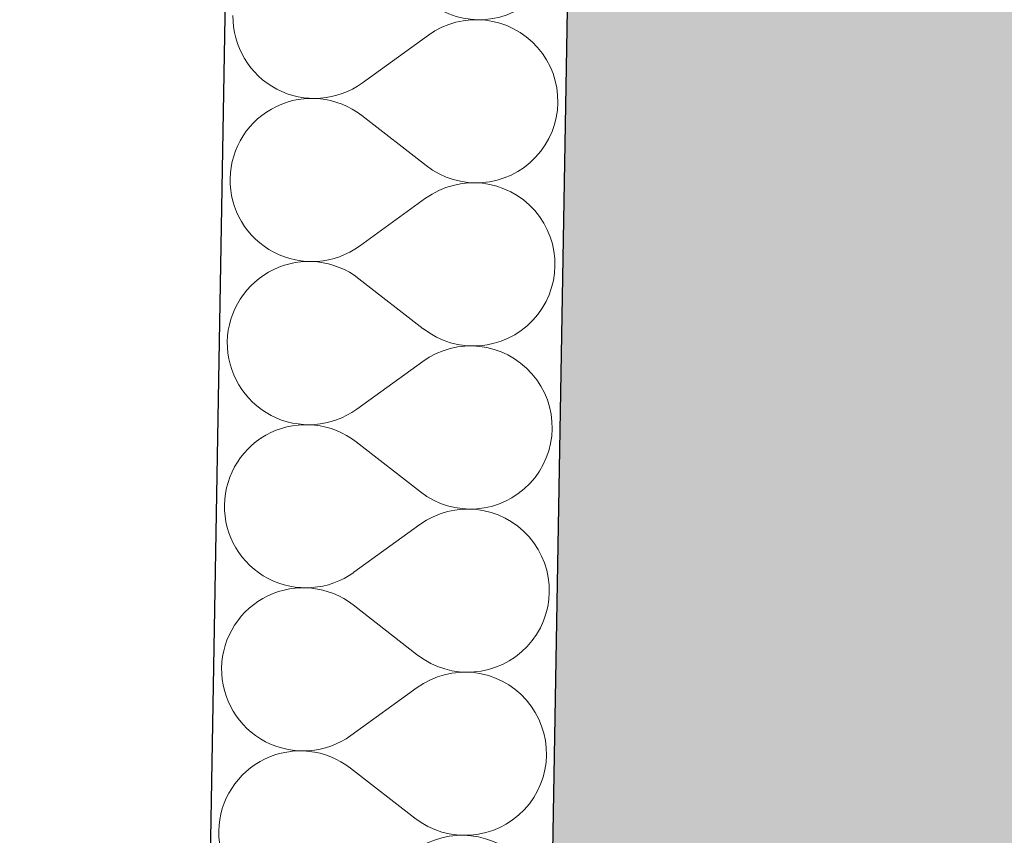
# Model space of a CAD drawing. Header units: millimetres. Extents: x -24674 to 2959, y -2716 to 20653.
# Tile 35 of 161: x -20642 to -20182, y 5462 to 5843. Entities that reach past the tile are written whole.
import ezdxf

# ---------------------------------------------------------------- set-up
doc = ezdxf.new("R2010")
doc.units = ezdxf.units.MM
doc.header["$MEASUREMENT"] = 0
doc.linetypes.add('Wipeout_Contour', pattern=[1000, 0, -1000])
for name, color, linetype in [('9._POHLED ZÁPADNÍ_1_Konstrukce - nosné', 7, 'Continuous'), ('9._POHLED ZÁPADNÍ_1_Nové_Konstrukce - nosné', 7, 'Continuous'), ('9._POHLED ZÁPADNÍ_1_Nové_Výplně – Řezové', 7, 'Continuous'), ('9._POHLED ZÁPADNÍ_1_Výplně – Řezové', 7, 'Continuous'), ('9._POHLED ZÁPADNÍ_1_VÝTAH VAR 1', 7, 'Continuous')]:
    doc.layers.add(name, color=color, linetype=linetype)

# ---------------------------------------------------------------- blocks, each defined once
blk = doc.blocks.new('*X4', base_point=(-27719.5, -6043.99))
at = {"layer": '9._POHLED ZÁPADNÍ_1_Nové_Výplně – Řezové', "color": 21, "linetype": 'Continuous', "lineweight": 20, "true_color": 0xffaaaa}
for p, q in [((-20542.35, 5844.69), (-20542.3, 5841.97)), ((-20542.3, 5841.97), (-20542.05, 5839.26)), ((-20441.46, 5840.52), (-20443.99, 5839.52)), ((-20438.86, 5841.34), (-20441.46, 5840.52)), ((-20436.22, 5841.97), (-20438.86, 5841.34)), ((-20433.53, 5842.4), (-20436.22, 5841.97)), ((-20430.82, 5842.65), (-20433.53, 5842.4)), ((-20428.1, 5842.7), (-20430.82, 5842.65)), ((-20425.39, 5842.56), (-20428.1, 5842.7)), ((-20422.69, 5842.22), (-20425.39, 5842.56)), ((-20420.02, 5841.69), (-20422.69, 5842.22)), ((-20417.39, 5840.98), (-20420.02, 5841.69)), ((-20414.83, 5840.07), (-20417.39, 5840.98)), ((-20412.33, 5838.99), (-20414.83, 5840.07)), ((-20542.05, 5839.26), (-20541.62, 5836.58)), ((-20541.62, 5836.58), (-20540.99, 5833.93)), ((-20451.06, 5835.48), (-20481.93, 5813.16)), ((-20448.8, 5837), (-20451.06, 5835.48)), ((-20446.44, 5838.35), (-20448.8, 5837)), ((-20443.99, 5839.52), (-20446.44, 5838.35)), ((-20409.92, 5837.73), (-20412.33, 5838.99)), ((-20407.6, 5836.3), (-20409.92, 5837.73)), ((-20405.4, 5834.71), (-20407.6, 5836.3)), ((-20540.99, 5833.93), (-20540.18, 5831.34)), ((-20540.18, 5831.34), (-20539.18, 5828.8)), ((-20403.31, 5832.97), (-20405.4, 5834.71)), ((-20401.35, 5831.08), (-20403.31, 5832.97)), ((-20399.53, 5829.06), (-20401.35, 5831.08)), ((-20539.18, 5828.8), (-20538, 5826.35)), ((-20538, 5826.35), (-20536.65, 5823.99)), ((-20397.86, 5826.91), (-20399.53, 5829.06)), ((-20396.35, 5824.65), (-20397.86, 5826.91)), ((-20536.65, 5823.99), (-20535.14, 5821.73)), ((-20535.14, 5821.73), (-20533.47, 5819.58)), ((-20395, 5822.29), (-20396.35, 5824.65)), ((-20393.82, 5819.84), (-20395, 5822.29)), ((-20533.47, 5819.58), (-20531.65, 5817.56)), ((-20531.65, 5817.56), (-20529.69, 5815.67)), ((-20392.82, 5817.31), (-20393.82, 5819.84)), ((-20392.01, 5814.71), (-20392.82, 5817.31)), ((-20529.69, 5815.67), (-20527.6, 5813.93)), ((-20527.6, 5813.93), (-20525.4, 5812.34)), ((-20525.4, 5812.34), (-20523.08, 5810.91)), ((-20484.19, 5811.64), (-20481.93, 5813.16)), ((-20391.38, 5812.06), (-20392.01, 5814.71)), ((-20523.08, 5810.91), (-20520.67, 5809.65)), ((-20520.67, 5809.65), (-20518.17, 5808.57)), ((-20518.17, 5808.57), (-20515.61, 5807.66)), ((-20515.61, 5807.66), (-20512.98, 5806.95)), ((-20494.14, 5807.3), (-20491.54, 5808.12)), ((-20491.54, 5808.12), (-20489.01, 5809.12)), ((-20489.01, 5809.12), (-20486.56, 5810.3)), ((-20486.56, 5810.3), (-20484.19, 5811.64)), ((-20390.95, 5809.38), (-20391.38, 5812.06)), ((-20390.7, 5806.67), (-20390.95, 5809.38)), ((-20518.26, 5803.78), (-20520.79, 5802.78)), ((-20515.66, 5804.59), (-20518.26, 5803.78)), ((-20513.01, 5805.21), (-20515.66, 5804.59)), ((-20510.33, 5805.65), (-20513.01, 5805.21)), ((-20512.98, 5806.95), (-20510.31, 5806.42)), ((-20507.62, 5805.89), (-20510.33, 5805.65)), ((-20510.31, 5806.42), (-20507.61, 5806.08)), ((-20504.9, 5805.94), (-20507.62, 5805.89)), ((-20507.61, 5806.08), (-20504.9, 5805.94)), ((-20504.9, 5805.94), (-20502.18, 5805.99)), ((-20502.18, 5805.79), (-20504.9, 5805.94)), ((-20502.18, 5805.99), (-20499.47, 5806.24)), ((-20499.48, 5805.45), (-20502.18, 5805.79)), ((-20496.81, 5804.92), (-20499.48, 5805.45)), ((-20499.47, 5806.24), (-20496.78, 5806.67)), ((-20494.19, 5804.2), (-20496.81, 5804.92)), ((-20496.78, 5806.67), (-20494.14, 5807.3)), ((-20491.62, 5803.29), (-20494.19, 5804.2)), ((-20489.13, 5802.21), (-20491.62, 5803.29)), ((-20390.8, 5801.23), (-20390.65, 5803.95)), ((-20390.65, 5803.95), (-20390.7, 5806.67)), ((-20527.87, 5798.75), (-20530.02, 5797.08)), ((-20525.61, 5800.26), (-20527.87, 5798.75)), ((-20523.24, 5801.61), (-20525.61, 5800.26)), ((-20520.79, 5802.78), (-20523.24, 5801.61)), ((-20486.72, 5800.95), (-20489.13, 5802.21)), ((-20484.41, 5799.52), (-20486.72, 5800.95)), ((-20482.2, 5797.92), (-20484.41, 5799.52)), ((-20391.67, 5795.86), (-20391.14, 5798.53)), ((-20391.14, 5798.53), (-20390.8, 5801.23)), ((-20532.04, 5795.26), (-20533.93, 5793.3)), ((-20530.02, 5797.08), (-20532.04, 5795.26)), ((-20452.13, 5774.54), (-20482.2, 5797.92)), ((-20392.38, 5793.24), (-20391.67, 5795.86)), ((-20535.67, 5791.22), (-20537.26, 5789.01)), ((-20533.93, 5793.3), (-20535.67, 5791.22)), ((-20394.37, 5788.18), (-20393.29, 5790.67)), ((-20393.29, 5790.67), (-20392.38, 5793.24)), ((-20538.69, 5786.69), (-20539.95, 5784.28)), ((-20537.26, 5789.01), (-20538.69, 5786.69)), ((-20397.06, 5783.45), (-20395.63, 5785.77)), ((-20395.63, 5785.77), (-20394.37, 5788.18)), ((-20541.04, 5781.79), (-20541.94, 5779.22)), ((-20539.95, 5784.28), (-20541.04, 5781.79)), ((-20400.4, 5779.16), (-20398.65, 5781.25)), ((-20398.65, 5781.25), (-20397.06, 5783.45)), ((-20542.66, 5776.6), (-20543.19, 5773.93)), ((-20541.94, 5779.22), (-20542.66, 5776.6)), ((-20406.46, 5773.71), (-20404.31, 5775.38)), ((-20404.31, 5775.38), (-20402.29, 5777.2)), ((-20402.29, 5777.2), (-20400.4, 5779.16)), ((-20543.53, 5771.23), (-20543.67, 5768.51)), ((-20543.19, 5773.93), (-20543.53, 5771.23)), ((-20452.13, 5774.54), (-20449.92, 5772.95)), ((-20449.92, 5772.95), (-20447.61, 5771.52)), ((-20447.61, 5771.52), (-20445.2, 5770.25)), ((-20413.54, 5769.68), (-20411.09, 5770.86)), ((-20411.09, 5770.86), (-20408.72, 5772.2)), ((-20408.72, 5772.2), (-20406.46, 5773.71)), ((-20543.67, 5768.51), (-20543.63, 5765.79)), ((-20445.2, 5770.25), (-20442.7, 5769.17)), ((-20442.7, 5769.17), (-20440.14, 5768.26)), ((-20440.14, 5768.26), (-20437.51, 5767.54)), ((-20434.86, 5766.23), (-20437.55, 5765.79)), ((-20437.51, 5767.54), (-20434.85, 5767.01)), ((-20432.15, 5766.47), (-20434.86, 5766.23)), ((-20434.85, 5767.01), (-20432.15, 5766.67)), ((-20432.15, 5766.67), (-20429.43, 5766.52)), ((-20429.43, 5766.52), (-20432.15, 5766.47)), ((-20429.43, 5766.52), (-20426.71, 5766.57)), ((-20426.71, 5766.38), (-20429.43, 5766.52)), ((-20426.71, 5766.57), (-20424, 5766.81)), ((-20424.01, 5766.04), (-20426.71, 5766.38)), ((-20424, 5766.81), (-20421.32, 5767.25)), ((-20421.32, 5767.25), (-20418.67, 5767.87)), ((-20418.67, 5767.87), (-20416.07, 5768.69)), ((-20416.07, 5768.69), (-20413.54, 5769.68)), ((-20543.63, 5765.79), (-20543.38, 5763.08)), ((-20543.38, 5763.08), (-20542.94, 5760.4)), ((-20447.77, 5762.17), (-20450.13, 5760.82)), ((-20445.32, 5763.34), (-20447.77, 5762.17)), ((-20442.79, 5764.34), (-20445.32, 5763.34)), ((-20440.19, 5765.16), (-20442.79, 5764.34)), ((-20437.55, 5765.79), (-20440.19, 5765.16)), ((-20421.35, 5765.52), (-20424.01, 5766.04)), ((-20418.72, 5764.8), (-20421.35, 5765.52)), ((-20416.16, 5763.9), (-20418.72, 5764.8)), ((-20413.66, 5762.81), (-20416.16, 5763.9)), ((-20411.25, 5761.55), (-20413.66, 5762.81)), ((-20408.93, 5760.12), (-20411.25, 5761.55)), ((-20542.94, 5760.4), (-20542.32, 5757.75)), ((-20542.32, 5757.75), (-20541.5, 5755.16)), ((-20452.39, 5759.3), (-20483.26, 5736.98)), ((-20450.13, 5760.82), (-20452.39, 5759.3)), ((-20406.72, 5758.54), (-20408.93, 5760.12)), ((-20404.64, 5756.79), (-20406.72, 5758.54)), ((-20541.5, 5755.16), (-20540.51, 5752.63)), ((-20540.51, 5752.63), (-20539.33, 5750.17)), ((-20402.68, 5754.91), (-20404.64, 5756.79)), ((-20400.86, 5752.88), (-20402.68, 5754.91)), ((-20399.19, 5750.74), (-20400.86, 5752.88)), ((-20539.33, 5750.17), (-20537.98, 5747.81)), ((-20537.98, 5747.81), (-20536.47, 5745.55)), ((-20397.67, 5748.47), (-20399.19, 5750.74)), ((-20396.33, 5746.11), (-20397.67, 5748.47)), ((-20536.47, 5745.55), (-20534.8, 5743.4)), ((-20534.8, 5743.4), (-20532.98, 5741.38)), ((-20395.15, 5743.66), (-20396.33, 5746.11)), ((-20394.15, 5741.13), (-20395.15, 5743.66)), ((-20532.98, 5741.38), (-20531.02, 5739.49)), ((-20531.02, 5739.49), (-20528.93, 5737.75)), ((-20393.34, 5738.53), (-20394.15, 5741.13)), ((-20528.93, 5737.75), (-20526.72, 5736.16)), ((-20526.72, 5736.16), (-20524.41, 5734.73)), ((-20524.41, 5734.73), (-20522, 5733.47)), ((-20490.34, 5732.94), (-20487.89, 5734.12)), ((-20487.89, 5734.12), (-20485.52, 5735.47)), ((-20485.52, 5735.47), (-20483.26, 5736.98)), ((-20392.71, 5735.88), (-20393.34, 5738.53)), ((-20392.27, 5733.2), (-20392.71, 5735.88)), ((-20522, 5733.47), (-20519.5, 5732.39)), ((-20519.5, 5732.39), (-20516.93, 5731.48)), ((-20516.93, 5731.48), (-20514.31, 5730.77)), ((-20511.65, 5729.47), (-20514.34, 5729.04)), ((-20514.31, 5730.77), (-20511.64, 5730.24)), ((-20508.95, 5729.71), (-20511.65, 5729.47)), ((-20511.64, 5730.24), (-20508.94, 5729.9)), ((-20506.23, 5729.76), (-20508.95, 5729.71)), ((-20508.94, 5729.9), (-20506.23, 5729.76)), ((-20506.23, 5729.76), (-20503.51, 5729.81)), ((-20503.51, 5729.61), (-20506.23, 5729.76)), ((-20503.51, 5729.81), (-20500.8, 5730.06)), ((-20500.81, 5729.27), (-20503.51, 5729.61)), ((-20500.8, 5730.06), (-20498.11, 5730.5)), ((-20498.11, 5730.5), (-20495.46, 5731.12)), ((-20495.46, 5731.12), (-20492.87, 5731.94)), ((-20492.87, 5731.94), (-20490.34, 5732.94)), ((-20392.03, 5730.49), (-20392.27, 5733.2)), ((-20391.98, 5727.77), (-20392.03, 5730.49)), ((-20524.57, 5725.43), (-20526.93, 5724.08)), ((-20522.12, 5726.6), (-20524.57, 5725.43)), ((-20519.58, 5727.6), (-20522.12, 5726.6)), ((-20516.99, 5728.41), (-20519.58, 5727.6)), ((-20514.34, 5729.04), (-20516.99, 5728.41)), ((-20498.14, 5728.74), (-20500.81, 5729.27)), ((-20495.52, 5728.02), (-20498.14, 5728.74)), ((-20492.95, 5727.12), (-20495.52, 5728.02)), ((-20490.46, 5726.03), (-20492.95, 5727.12)), ((-20488.05, 5724.77), (-20490.46, 5726.03)), ((-20485.73, 5723.34), (-20488.05, 5724.77)), ((-20392.46, 5722.35), (-20392.13, 5725.05)), ((-20392.13, 5725.05), (-20391.98, 5727.77)), ((-20531.34, 5720.9), (-20533.37, 5719.08)), ((-20529.2, 5722.57), (-20531.34, 5720.9)), ((-20526.93, 5724.08), (-20529.2, 5722.57)), ((-20483.53, 5721.74), (-20485.73, 5723.34)), ((-20453.46, 5698.36), (-20483.53, 5721.74)), ((-20392.99, 5719.68), (-20392.46, 5722.35)), ((-20535.26, 5717.12), (-20537, 5715.04)), ((-20533.37, 5719.08), (-20535.26, 5717.12)), ((-20394.62, 5714.49), (-20393.71, 5717.06)), ((-20393.71, 5717.06), (-20392.99, 5719.68)), ((-20538.59, 5712.83), (-20540.02, 5710.52)), ((-20537, 5715.04), (-20538.59, 5712.83)), ((-20396.96, 5709.59), (-20395.7, 5712)), ((-20395.7, 5712), (-20394.62, 5714.49)), ((-20541.28, 5708.1), (-20542.37, 5705.61)), ((-20540.02, 5710.52), (-20541.28, 5708.1)), ((-20399.98, 5705.07), (-20398.39, 5707.27)), ((-20398.39, 5707.27), (-20396.96, 5709.59)), ((-20543.27, 5703.04), (-20543.99, 5700.42)), ((-20542.37, 5705.61), (-20543.27, 5703.04)), ((-20403.62, 5701.02), (-20401.73, 5702.98)), ((-20401.73, 5702.98), (-20399.98, 5705.07)), ((-20544.52, 5697.75), (-20544.86, 5695.05)), ((-20543.99, 5700.42), (-20544.52, 5697.75)), ((-20453.46, 5698.36), (-20451.25, 5696.77)), ((-20410.05, 5696.02), (-20407.79, 5697.53)), ((-20407.79, 5697.53), (-20405.64, 5699.2)), ((-20405.64, 5699.2), (-20403.62, 5701.02)), ((-20544.86, 5695.05), (-20545, 5692.34)), ((-20451.25, 5696.77), (-20448.94, 5695.34)), ((-20448.94, 5695.34), (-20446.53, 5694.07)), ((-20446.53, 5694.07), (-20444.03, 5692.99)), ((-20444.03, 5692.99), (-20441.47, 5692.08)), ((-20417.4, 5692.51), (-20414.87, 5693.5)), ((-20414.87, 5693.5), (-20412.41, 5694.68)), ((-20412.41, 5694.68), (-20410.05, 5696.02)), ((-20545, 5692.34), (-20544.95, 5689.62)), ((-20544.95, 5689.62), (-20544.71, 5686.91)), ((-20444.12, 5688.16), (-20446.65, 5687.16)), ((-20441.52, 5688.98), (-20444.12, 5688.16)), ((-20438.87, 5689.61), (-20441.52, 5688.98)), ((-20441.47, 5692.08), (-20438.84, 5691.36)), ((-20436.19, 5690.05), (-20438.87, 5689.61)), ((-20438.84, 5691.36), (-20436.17, 5690.83)), ((-20433.48, 5690.29), (-20436.19, 5690.05)), ((-20436.17, 5690.83), (-20433.48, 5690.49)), ((-20433.48, 5690.49), (-20430.76, 5690.34)), ((-20430.76, 5690.34), (-20433.48, 5690.29)), ((-20430.76, 5690.34), (-20428.04, 5690.39)), ((-20428.04, 5690.2), (-20430.76, 5690.34)), ((-20428.04, 5690.39), (-20425.33, 5690.63)), ((-20425.34, 5689.86), (-20428.04, 5690.2)), ((-20422.67, 5689.34), (-20425.34, 5689.86)), ((-20425.33, 5690.63), (-20422.64, 5691.07)), ((-20420.05, 5688.62), (-20422.67, 5689.34)), ((-20422.64, 5691.07), (-20420, 5691.69)), ((-20417.48, 5687.72), (-20420.05, 5688.62)), ((-20420, 5691.69), (-20417.4, 5692.51)), ((-20544.71, 5686.91), (-20544.27, 5684.22)), ((-20544.27, 5684.22), (-20543.65, 5681.57)), ((-20451.46, 5684.64), (-20453.72, 5683.12)), ((-20449.1, 5685.99), (-20451.46, 5684.64)), ((-20446.65, 5687.16), (-20449.1, 5685.99)), ((-20414.99, 5686.63), (-20417.48, 5687.72)), ((-20412.58, 5685.37), (-20414.99, 5686.63)), ((-20410.26, 5683.95), (-20412.58, 5685.37)), ((-20408.05, 5682.36), (-20410.26, 5683.95)), ((-20543.65, 5681.57), (-20542.83, 5678.98)), ((-20542.83, 5678.98), (-20541.83, 5676.45)), ((-20453.72, 5683.12), (-20484.59, 5660.8)), ((-20405.96, 5680.61), (-20408.05, 5682.36)), ((-20404, 5678.73), (-20405.96, 5680.61)), ((-20541.83, 5676.45), (-20540.66, 5673.99)), ((-20402.18, 5676.7), (-20404, 5678.73)), ((-20400.51, 5674.56), (-20402.18, 5676.7)), ((-20399, 5672.3), (-20400.51, 5674.56)), ((-20540.66, 5673.99), (-20539.31, 5671.63)), ((-20539.31, 5671.63), (-20537.8, 5669.37)), ((-20397.65, 5669.93), (-20399, 5672.3)), ((-20396.48, 5667.48), (-20397.65, 5669.93)), ((-20537.8, 5669.37), (-20536.13, 5667.22)), ((-20536.13, 5667.22), (-20534.31, 5665.2)), ((-20534.31, 5665.2), (-20532.35, 5663.31)), ((-20395.48, 5664.95), (-20396.48, 5667.48)), ((-20532.35, 5663.31), (-20530.26, 5661.57)), ((-20530.26, 5661.57), (-20528.05, 5659.98)), ((-20486.85, 5659.29), (-20484.59, 5660.8)), ((-20394.67, 5662.35), (-20395.48, 5664.95)), ((-20394.04, 5659.7), (-20394.67, 5662.35)), ((-20528.05, 5659.98), (-20525.74, 5658.55)), ((-20525.74, 5658.55), (-20523.32, 5657.29)), ((-20523.32, 5657.29), (-20520.83, 5656.21)), ((-20520.83, 5656.21), (-20518.26, 5655.31)), ((-20494.2, 5655.76), (-20491.67, 5656.76)), ((-20491.67, 5656.76), (-20489.21, 5657.94)), ((-20489.21, 5657.94), (-20486.85, 5659.29)), ((-20393.6, 5657.02), (-20394.04, 5659.7)), ((-20393.36, 5654.31), (-20393.6, 5657.02)), ((-20520.91, 5651.42), (-20523.44, 5650.42)), ((-20518.32, 5652.23), (-20520.91, 5651.42)), ((-20515.67, 5652.86), (-20518.32, 5652.23)), ((-20518.26, 5655.31), (-20515.64, 5654.59)), ((-20512.98, 5653.29), (-20515.67, 5652.86)), ((-20515.64, 5654.59), (-20512.97, 5654.06)), ((-20510.27, 5653.53), (-20512.98, 5653.29)), ((-20512.97, 5654.06), (-20510.27, 5653.72)), ((-20510.27, 5653.72), (-20507.55, 5653.58)), ((-20507.55, 5653.58), (-20510.27, 5653.53)), ((-20507.55, 5653.58), (-20504.83, 5653.63)), ((-20504.84, 5653.44), (-20507.55, 5653.58)), ((-20502.14, 5653.1), (-20504.84, 5653.44)), ((-20504.83, 5653.63), (-20502.12, 5653.88)), ((-20499.47, 5652.56), (-20502.14, 5653.1)), ((-20502.12, 5653.88), (-20499.44, 5654.32)), ((-20496.85, 5651.84), (-20499.47, 5652.56)), ((-20499.44, 5654.32), (-20496.79, 5654.95)), ((-20494.28, 5650.94), (-20496.85, 5651.84)), ((-20496.79, 5654.95), (-20494.2, 5655.76)), ((-20393.45, 5648.87), (-20393.31, 5651.59)), ((-20393.31, 5651.59), (-20393.36, 5654.31)), ((-20528.26, 5647.9), (-20530.52, 5646.39)), ((-20525.9, 5649.25), (-20528.26, 5647.9)), ((-20523.44, 5650.42), (-20525.9, 5649.25)), ((-20491.79, 5649.85), (-20494.28, 5650.94)), ((-20489.38, 5648.59), (-20491.79, 5649.85)), ((-20487.06, 5647.16), (-20489.38, 5648.59)), ((-20484.86, 5645.57), (-20487.06, 5647.16)), ((-20393.79, 5646.17), (-20393.45, 5648.87)), ((-20534.7, 5642.9), (-20536.59, 5640.95)), ((-20532.67, 5644.72), (-20534.7, 5642.9)), ((-20530.52, 5646.39), (-20532.67, 5644.72)), ((-20454.78, 5622.18), (-20484.86, 5645.57)), ((-20395.04, 5640.88), (-20394.32, 5643.5)), ((-20394.32, 5643.5), (-20393.79, 5646.17)), ((-20538.33, 5638.86), (-20539.92, 5636.65)), ((-20536.59, 5640.95), (-20538.33, 5638.86)), ((-20397.03, 5635.82), (-20395.94, 5638.32)), ((-20395.94, 5638.32), (-20395.04, 5640.88)), ((-20541.35, 5634.34), (-20542.61, 5631.93)), ((-20539.92, 5636.65), (-20541.35, 5634.34)), ((-20399.72, 5631.09), (-20398.29, 5633.41)), ((-20398.29, 5633.41), (-20397.03, 5635.82)), ((-20543.7, 5629.43), (-20544.6, 5626.86)), ((-20542.61, 5631.93), (-20543.7, 5629.43)), ((-20403.05, 5626.8), (-20401.31, 5628.89)), ((-20401.31, 5628.89), (-20399.72, 5631.09)), ((-20545.32, 5624.24), (-20545.85, 5621.57)), ((-20544.6, 5626.86), (-20545.32, 5624.24)), ((-20406.97, 5623.02), (-20404.94, 5624.84)), ((-20404.94, 5624.84), (-20403.05, 5626.8)), ((-20545.85, 5621.57), (-20546.19, 5618.87)), ((-20454.78, 5622.18), (-20452.58, 5620.59)), ((-20452.58, 5620.59), (-20450.26, 5619.16)), ((-20450.26, 5619.16), (-20447.85, 5617.9)), ((-20413.74, 5618.5), (-20411.38, 5619.84)), ((-20411.38, 5619.84), (-20409.12, 5621.36)), ((-20409.12, 5621.36), (-20406.97, 5623.02)), ((-20546.19, 5618.87), (-20546.33, 5616.16)), ((-20546.33, 5616.16), (-20546.28, 5613.44)), ((-20447.85, 5617.9), (-20445.36, 5616.81)), ((-20445.36, 5616.81), (-20442.79, 5615.9)), ((-20442.79, 5615.9), (-20440.17, 5615.18)), ((-20440.17, 5615.18), (-20437.5, 5614.65)), ((-20437.5, 5614.65), (-20434.8, 5614.31)), ((-20429.37, 5614.21), (-20426.66, 5614.45)), ((-20426.66, 5614.45), (-20423.97, 5614.89)), ((-20423.97, 5614.89), (-20421.32, 5615.51)), ((-20421.32, 5615.51), (-20418.73, 5616.33)), ((-20418.73, 5616.33), (-20416.2, 5617.32)), ((-20416.2, 5617.32), (-20413.74, 5618.5)), ((-20546.28, 5613.44), (-20546.04, 5610.73)), ((-20546.04, 5610.73), (-20545.6, 5608.04)), ((-20450.43, 5609.81), (-20452.79, 5608.46)), ((-20447.97, 5610.99), (-20450.43, 5609.81)), ((-20445.44, 5611.98), (-20447.97, 5610.99)), ((-20442.85, 5612.8), (-20445.44, 5611.98)), ((-20440.2, 5613.43), (-20442.85, 5612.8)), ((-20437.52, 5613.87), (-20440.2, 5613.43)), ((-20434.81, 5614.11), (-20437.52, 5613.87)), ((-20432.09, 5614.16), (-20434.81, 5614.11)), ((-20434.8, 5614.31), (-20432.09, 5614.16)), ((-20432.09, 5614.16), (-20429.37, 5614.21)), ((-20429.37, 5614.02), (-20432.09, 5614.16)), ((-20426.67, 5613.69), (-20429.37, 5614.02)), ((-20424, 5613.16), (-20426.67, 5613.69)), ((-20421.38, 5612.44), (-20424, 5613.16)), ((-20418.81, 5611.54), (-20421.38, 5612.44)), ((-20416.32, 5610.45), (-20418.81, 5611.54)), ((-20413.9, 5609.19), (-20416.32, 5610.45)), ((-20545.6, 5608.04), (-20544.97, 5605.39)), ((-20544.97, 5605.39), (-20544.16, 5602.8)), ((-20455.05, 5606.94), (-20485.92, 5584.62)), ((-20452.79, 5608.46), (-20455.05, 5606.94)), ((-20411.59, 5607.77), (-20413.9, 5609.19)), ((-20409.38, 5606.18), (-20411.59, 5607.77)), ((-20407.29, 5604.43), (-20409.38, 5606.18)), ((-20544.16, 5602.8), (-20543.16, 5600.27)), ((-20405.33, 5602.55), (-20407.29, 5604.43)), ((-20403.51, 5600.52), (-20405.33, 5602.55)), ((-20543.16, 5600.27), (-20541.99, 5597.81)), ((-20541.99, 5597.81), (-20540.64, 5595.45)), ((-20401.84, 5598.38), (-20403.51, 5600.52)), ((-20400.33, 5596.12), (-20401.84, 5598.38)), ((-20398.98, 5593.75), (-20400.33, 5596.12)), ((-20540.64, 5595.45), (-20539.13, 5593.19)), ((-20539.13, 5593.19), (-20537.46, 5591.04)), ((-20397.81, 5591.3), (-20398.98, 5593.75)), ((-20537.46, 5591.04), (-20535.64, 5589.02)), ((-20535.64, 5589.02), (-20533.68, 5587.13)), ((-20533.68, 5587.13), (-20531.59, 5585.39)), ((-20396.81, 5588.77), (-20397.81, 5591.3)), ((-20395.99, 5586.17), (-20396.81, 5588.77)), ((-20531.59, 5585.39), (-20529.38, 5583.8)), ((-20529.38, 5583.8), (-20527.06, 5582.37)), ((-20527.06, 5582.37), (-20524.65, 5581.11)), ((-20490.54, 5581.76), (-20488.18, 5583.11)), ((-20488.18, 5583.11), (-20485.92, 5584.62)), ((-20395.37, 5583.53), (-20395.99, 5586.17)), ((-20394.93, 5580.84), (-20395.37, 5583.53)), ((-20524.65, 5581.11), (-20522.16, 5580.03)), ((-20522.16, 5580.03), (-20519.59, 5579.13)), ((-20519.59, 5579.13), (-20516.97, 5578.41)), ((-20516.97, 5578.41), (-20514.3, 5577.88)), ((-20514.3, 5577.88), (-20511.6, 5577.55)), ((-20506.16, 5577.45), (-20503.45, 5577.7)), ((-20503.45, 5577.7), (-20500.77, 5578.14)), ((-20500.77, 5578.14), (-20498.12, 5578.77)), ((-20498.12, 5578.77), (-20495.52, 5579.58)), ((-20495.52, 5579.58), (-20492.99, 5580.58)), ((-20492.99, 5580.58), (-20490.54, 5581.76)), ((-20394.69, 5578.13), (-20394.93, 5580.84)), ((-20394.64, 5575.41), (-20394.69, 5578.13)), ((-20527.23, 5573.07), (-20529.59, 5571.72)), ((-20524.77, 5574.24), (-20527.23, 5573.07)), ((-20522.24, 5575.24), (-20524.77, 5574.24)), ((-20519.64, 5576.05), (-20522.24, 5575.24)), ((-20517, 5576.68), (-20519.64, 5576.05)), ((-20514.31, 5577.11), (-20517, 5576.68)), ((-20511.6, 5577.35), (-20514.31, 5577.11)), ((-20511.6, 5577.55), (-20508.88, 5577.4)), ((-20508.88, 5577.4), (-20511.6, 5577.35)), ((-20508.88, 5577.4), (-20506.16, 5577.45)), ((-20506.16, 5577.26), (-20508.88, 5577.4)), ((-20503.47, 5576.92), (-20506.16, 5577.26)), ((-20500.8, 5576.38), (-20503.47, 5576.92)), ((-20498.17, 5575.66), (-20500.8, 5576.38)), ((-20495.61, 5574.76), (-20498.17, 5575.66)), ((-20493.11, 5573.67), (-20495.61, 5574.76)), ((-20490.7, 5572.41), (-20493.11, 5573.67)), ((-20394.78, 5572.69), (-20394.64, 5575.41)), ((-20534, 5568.54), (-20536.02, 5566.72)), ((-20531.85, 5570.21), (-20534, 5568.54)), ((-20529.59, 5571.72), (-20531.85, 5570.21)), ((-20488.39, 5570.98), (-20490.7, 5572.41)), ((-20486.18, 5569.39), (-20488.39, 5570.98)), ((-20456.11, 5546), (-20486.18, 5569.39)), ((-20395.65, 5567.33), (-20395.12, 5569.99)), ((-20395.12, 5569.99), (-20394.78, 5572.69)), ((-20537.91, 5564.77), (-20539.66, 5562.68)), ((-20536.02, 5566.72), (-20537.91, 5564.77)), ((-20397.27, 5562.14), (-20396.37, 5564.7)), ((-20396.37, 5564.7), (-20395.65, 5567.33)), ((-20541.25, 5560.47), (-20542.68, 5558.16)), ((-20539.66, 5562.68), (-20541.25, 5560.47)), ((-20399.62, 5557.23), (-20398.36, 5559.64)), ((-20398.36, 5559.64), (-20397.27, 5562.14)), ((-20543.94, 5555.75), (-20545.02, 5553.25)), ((-20542.68, 5558.16), (-20543.94, 5555.75)), ((-20402.64, 5552.71), (-20401.05, 5554.92)), ((-20401.05, 5554.92), (-20399.62, 5557.23)), ((-20545.93, 5550.69), (-20546.65, 5548.06)), ((-20545.02, 5553.25), (-20545.93, 5550.69)), ((-20406.27, 5548.66), (-20404.38, 5550.62)), ((-20404.38, 5550.62), (-20402.64, 5552.71)), ((-20546.65, 5548.06), (-20547.18, 5545.39)), ((-20456.11, 5546), (-20453.91, 5544.41)), ((-20410.44, 5545.18), (-20408.3, 5546.85)), ((-20408.3, 5546.85), (-20406.27, 5548.66)), ((-20547.51, 5542.69), (-20547.66, 5539.98)), ((-20547.18, 5545.39), (-20547.51, 5542.69)), ((-20453.91, 5544.41), (-20451.59, 5542.98)), ((-20451.59, 5542.98), (-20449.18, 5541.72)), ((-20449.18, 5541.72), (-20446.69, 5540.63)), ((-20420.06, 5540.15), (-20417.52, 5541.14)), ((-20417.52, 5541.14), (-20415.07, 5542.32)), ((-20415.07, 5542.32), (-20412.71, 5543.66)), ((-20412.71, 5543.66), (-20410.44, 5545.18)), ((-20547.66, 5539.98), (-20547.61, 5537.26)), ((-20547.61, 5537.26), (-20547.37, 5534.55)), ((-20444.18, 5536.62), (-20446.77, 5535.81)), ((-20446.69, 5540.63), (-20444.12, 5539.72)), ((-20441.53, 5537.25), (-20444.18, 5536.62)), ((-20444.12, 5539.72), (-20441.5, 5539)), ((-20438.84, 5537.69), (-20441.53, 5537.25)), ((-20441.5, 5539), (-20438.83, 5538.47)), ((-20436.14, 5537.93), (-20438.84, 5537.69)), ((-20438.83, 5538.47), (-20436.13, 5538.13)), ((-20433.42, 5537.99), (-20436.14, 5537.93)), ((-20436.13, 5538.13), (-20433.42, 5537.99)), ((-20433.42, 5537.99), (-20430.7, 5538.03)), ((-20430.7, 5537.84), (-20433.42, 5537.99)), ((-20430.7, 5538.03), (-20427.99, 5538.28)), ((-20428, 5537.51), (-20430.7, 5537.84)), ((-20425.33, 5536.98), (-20428, 5537.51)), ((-20427.99, 5538.28), (-20425.3, 5538.71)), ((-20422.71, 5536.26), (-20425.33, 5536.98)), ((-20425.3, 5538.71), (-20422.65, 5539.34)), ((-20420.14, 5535.36), (-20422.71, 5536.26)), ((-20422.65, 5539.34), (-20420.06, 5540.15)), ((-20547.37, 5534.55), (-20546.93, 5531.86)), ((-20546.93, 5531.86), (-20546.3, 5529.22)), ((-20454.12, 5532.28), (-20456.38, 5530.77)), ((-20451.75, 5533.63), (-20454.12, 5532.28)), ((-20449.3, 5534.81), (-20451.75, 5533.63)), ((-20446.77, 5535.81), (-20449.3, 5534.81)), ((-20417.64, 5534.27), (-20420.14, 5535.36)), ((-20415.23, 5533.02), (-20417.64, 5534.27)), ((-20412.92, 5531.59), (-20415.23, 5533.02)), ((-20546.3, 5529.22), (-20545.49, 5526.62)), ((-20456.38, 5530.77), (-20487.25, 5508.44)), ((-20410.71, 5530), (-20412.92, 5531.59)), ((-20408.62, 5528.26), (-20410.71, 5530)), ((-20406.66, 5526.37), (-20408.62, 5528.26)), ((-20545.49, 5526.62), (-20544.49, 5524.09)), ((-20544.49, 5524.09), (-20543.31, 5521.64)), ((-20404.84, 5524.35), (-20406.66, 5526.37)), ((-20403.17, 5522.2), (-20404.84, 5524.35)), ((-20543.31, 5521.64), (-20541.97, 5519.27)), ((-20541.97, 5519.27), (-20540.45, 5517.01)), ((-20401.66, 5519.94), (-20403.17, 5522.2)), ((-20400.31, 5517.57), (-20401.66, 5519.94)), ((-20540.45, 5517.01), (-20538.78, 5514.86)), ((-20538.78, 5514.86), (-20536.96, 5512.84)), ((-20399.13, 5515.12), (-20400.31, 5517.57)), ((-20398.14, 5512.59), (-20399.13, 5515.12)), ((-20536.96, 5512.84), (-20535.01, 5510.95)), ((-20535.01, 5510.95), (-20532.92, 5509.21)), ((-20532.92, 5509.21), (-20530.71, 5507.62)), ((-20397.32, 5509.99), (-20398.14, 5512.59)), ((-20396.7, 5507.35), (-20397.32, 5509.99)), ((-20530.71, 5507.62), (-20528.39, 5506.19)), ((-20528.39, 5506.19), (-20525.98, 5504.93)), ((-20525.98, 5504.93), (-20523.49, 5503.85)), ((-20496.85, 5503.4), (-20494.32, 5504.4)), ((-20494.32, 5504.4), (-20491.87, 5505.58)), ((-20491.87, 5505.58), (-20489.51, 5506.93)), ((-20489.51, 5506.93), (-20487.25, 5508.44)), ((-20396.26, 5504.66), (-20396.7, 5507.35)), ((-20396.02, 5501.95), (-20396.26, 5504.66)), ((-20520.97, 5499.87), (-20523.57, 5499.06)), ((-20523.49, 5503.85), (-20520.92, 5502.95)), ((-20518.32, 5500.5), (-20520.97, 5499.87)), ((-20520.92, 5502.95), (-20518.29, 5502.23)), ((-20515.64, 5500.93), (-20518.32, 5500.5)), ((-20518.29, 5502.23), (-20515.63, 5501.7)), ((-20512.93, 5501.18), (-20515.64, 5500.93)), ((-20515.63, 5501.7), (-20512.93, 5501.37)), ((-20512.93, 5501.37), (-20510.21, 5501.22)), ((-20510.21, 5501.22), (-20512.93, 5501.18)), ((-20510.21, 5501.22), (-20507.49, 5501.28)), ((-20507.49, 5501.08), (-20510.21, 5501.22)), ((-20507.49, 5501.28), (-20504.78, 5501.52)), ((-20504.79, 5500.74), (-20507.49, 5501.08)), ((-20502.13, 5500.21), (-20504.79, 5500.74)), ((-20504.78, 5501.52), (-20502.1, 5501.96)), ((-20499.5, 5499.49), (-20502.13, 5500.21)), ((-20502.1, 5501.96), (-20499.45, 5502.59)), ((-20496.94, 5498.58), (-20499.5, 5499.49)), ((-20499.45, 5502.59), (-20496.85, 5503.4)), ((-20395.97, 5499.23), (-20396.02, 5501.95)), ((-20530.92, 5495.54), (-20533.18, 5494.03)), ((-20528.55, 5496.89), (-20530.92, 5495.54)), ((-20526.1, 5498.06), (-20528.55, 5496.89)), ((-20523.57, 5499.06), (-20526.1, 5498.06)), ((-20494.44, 5497.49), (-20496.94, 5498.58)), ((-20492.03, 5496.23), (-20494.44, 5497.49)), ((-20489.72, 5494.8), (-20492.03, 5496.23)), ((-20396.45, 5493.82), (-20396.11, 5496.52)), ((-20396.11, 5496.52), (-20395.97, 5499.23)), ((-20537.35, 5490.55), (-20539.24, 5488.59)), ((-20535.33, 5492.36), (-20537.35, 5490.55)), ((-20533.18, 5494.03), (-20535.33, 5492.36)), ((-20487.51, 5493.21), (-20489.72, 5494.8)), ((-20457.44, 5469.82), (-20487.51, 5493.21)), ((-20397.7, 5488.52), (-20396.98, 5491.15)), ((-20396.98, 5491.15), (-20396.45, 5493.82)), ((-20540.99, 5486.5), (-20542.58, 5484.29)), ((-20539.24, 5488.59), (-20540.99, 5486.5)), ((-20399.69, 5483.46), (-20398.6, 5485.96)), ((-20398.6, 5485.96), (-20397.7, 5488.52)), ((-20544.01, 5481.98), (-20545.27, 5479.57)), ((-20542.58, 5484.29), (-20544.01, 5481.98)), ((-20402.38, 5478.74), (-20400.95, 5481.05)), ((-20400.95, 5481.05), (-20399.69, 5483.46)), ((-20546.35, 5477.07), (-20547.26, 5474.51)), ((-20545.27, 5479.57), (-20546.35, 5477.07)), ((-20405.71, 5474.44), (-20403.97, 5476.53)), ((-20403.97, 5476.53), (-20402.38, 5478.74)), ((-20547.98, 5471.88), (-20548.5, 5469.21)), ((-20547.26, 5474.51), (-20547.98, 5471.88)), ((-20409.62, 5470.67), (-20407.6, 5472.48)), ((-20407.6, 5472.48), (-20405.71, 5474.44)), ((-20548.5, 5469.21), (-20548.84, 5466.52)), ((-20457.44, 5469.82), (-20455.23, 5468.23)), ((-20455.23, 5468.23), (-20452.92, 5466.8)), ((-20416.4, 5466.14), (-20414.03, 5467.49)), ((-20414.03, 5467.49), (-20411.77, 5469)), ((-20411.77, 5469), (-20409.62, 5470.67)), ((-20548.84, 5466.52), (-20548.99, 5463.8)), ((-20548.99, 5463.8), (-20548.94, 5461.08)), ((-20452.92, 5466.8), (-20450.51, 5465.54)), ((-20450.51, 5465.54), (-20448.02, 5464.45)), ((-20448.02, 5464.45), (-20445.45, 5463.54)), ((-20445.45, 5463.54), (-20442.83, 5462.82)), ((-20442.83, 5462.82), (-20440.16, 5462.29)), ((-20426.63, 5462.53), (-20423.98, 5463.16)), ((-20423.98, 5463.16), (-20421.38, 5463.97)), ((-20421.38, 5463.97), (-20418.85, 5464.97)), ((-20418.85, 5464.97), (-20416.4, 5466.14)), ((-20440.16, 5462.29), (-20437.46, 5461.95)), ((-20437.46, 5461.95), (-20434.74, 5461.81)), ((-20434.74, 5461.81), (-20432.02, 5461.85)), ((-20432.02, 5461.85), (-20429.31, 5462.1)), ((-20429.31, 5462.1), (-20426.63, 5462.53))]:
    blk.add_line(p, q, dxfattribs=at)
blk = doc.blocks.new('*X18', base_point=(-27719.5, -6043.99))
at = {"layer": '9._POHLED ZÁPADNÍ_1_Nové_Výplně – Řezové', "color": 21, "linetype": 'Continuous', "lineweight": 20, "true_color": 0xffaaaa}
for p, q in [((-20451.06, 5835.48), (-20481.93, 5813.16)), ((-20452.13, 5774.54), (-20482.2, 5797.92)), ((-20452.39, 5759.3), (-20483.26, 5736.98)), ((-20453.46, 5698.36), (-20483.53, 5721.74)), ((-20453.72, 5683.12), (-20484.59, 5660.8)), ((-20454.78, 5622.18), (-20484.86, 5645.57)), ((-20455.05, 5606.94), (-20485.92, 5584.62)), ((-20456.11, 5546), (-20486.18, 5569.39)), ((-20456.38, 5530.77), (-20487.25, 5508.44)), ((-20457.44, 5469.82), (-20487.51, 5493.21))]:
    blk.add_line(p, q, dxfattribs=at)
for centre, start, end in [((-20427.41, 5880.79), 232.1313, 125.8711), ((-20504.26, 5844.03), 179.0012, 305.8711), ((-20428.74, 5804.61), 232.1313, 125.8711), ((-20505.59, 5767.85), 52.1313, 179.0012), ((-20505.59, 5767.85), 179.0012, 305.8711), ((-20430.07, 5728.43), 232.1313, 125.8711), ((-20506.91, 5691.67), 52.1313, 179.0012), ((-20506.91, 5691.67), 179.0012, 305.8711), ((-20431.4, 5652.25), 232.1313, 125.8711), ((-20508.24, 5615.49), 52.1313, 179.0012), ((-20508.24, 5615.49), 179.0012, 305.8711), ((-20432.73, 5576.07), 232.1313, 125.8711), ((-20509.57, 5539.31), 52.1313, 179.0012), ((-20509.57, 5539.31), 179.0012, 305.8711), ((-20434.05, 5499.9), 232.1313, 125.8711), ((-20510.9, 5463.13), 52.1313, 179.0012), ((-20510.9, 5463.13), 179.0012, 305.8711), ((-20435.38, 5423.72), 232.1313, 125.8711)]:
    blk.add_arc(centre, 38.1, start, end, dxfattribs=at)

msp = doc.modelspace()

# ---------------------------------------------------------------- wipeouts: each hides what was drawn before it
at = {"color": 254, "linetype": 'Wipeout_Contour', "lineweight": 0, "ltscale": 108323.765576}
msp.add_wipeout([(-20470.48, 10185.48), (-20571.1, 4413.92), (-20421.12, 4411.3), (-20411.13, 4411.13), (-20313.53, 10008.83)], dxfattribs=at).dxf.layer = '9._POHLED ZÁPADNÍ_1_Nové_Výplně – Řezové'

# ---------------------------------------------------------------- next in the draw order: hatches: boundary and pattern name
at = {"layer": '9._POHLED ZÁPADNÍ_1_Výplně – Řezové', "linetype": 'Continuous', "lineweight": 13}
msp.add_hatch(color=254, dxfattribs=at).paths.add_polyline_path([(-20313.37, 10013.89), (-20411.95, 4415.68), (-20112, 4410.4), (-20020.94, 9581.29)])

# ---------------------------------------------------------------- next in the draw order: linework, layer by layer
at = {"layer": '9._POHLED ZÁPADNÍ_1_Konstrukce - nosné', "color": 7, "linetype": 'Continuous', "lineweight": 50, "flags": 128}
msp.add_lwpolyline([(-20313.37, 10013.89), (-20411.95, 4415.68)], dxfattribs=at)
at = {"layer": '9._POHLED ZÁPADNÍ_1_Nové_Konstrukce - nosné', "color": 1, "linetype": 'Continuous', "lineweight": 25, "flags": 128}
for points in [[(-20470.48, 10185.48), (-20571.1, 4413.92)], [(-20411.13, 4411.13), (-20313.53, 10008.83)]]:
    msp.add_lwpolyline(points, dxfattribs=at)

# ---------------------------------------------------------------- next in the draw order: block references
at = {"layer": '9._POHLED ZÁPADNÍ_1_VÝTAH VAR 1', "color": 9, "linetype": 'Continuous', "lineweight": 13}
msp.add_blockref('*X4', (-27719.5, -6043.99), dxfattribs=at)

# ---------------------------------------------------------------- next in the draw order: wipeouts: each hides what was drawn before it
at = {"color": 254, "linetype": 'Wipeout_Contour', "lineweight": 0, "ltscale": 274303.920399}
msp.add_wipeout([(-20641.96, 349.65), (-20481.93, 349.73), (-20428.28, 3427.35), (-20533.92, 3427.35), (-20533.92, 3677.35), (-20423.92, 3677.35), (-20313.53, 10008.83), (-20473.28, 10024.95), (-20580.69, 3864), (-20570.98, 4415.68), (-20411.95, 4415.68), (-20421.63, 3865.76), (-20580.69, 3864)], dxfattribs=at).dxf.layer = '9._POHLED ZÁPADNÍ_1_Nové_Výplně – Řezové'

# ---------------------------------------------------------------- next in the draw order: linework, layer by layer
at = {"layer": '9._POHLED ZÁPADNÍ_1_Nové_Konstrukce - nosné', "color": 1, "linetype": 'Continuous', "lineweight": 25, "flags": 128}
for points in [[(-20470.48, 10185.48), (-20641.96, 349.65)], [(-20423.92, 3677.35), (-20313.53, 10008.83)]]:
    msp.add_lwpolyline(points, dxfattribs=at)

# ---------------------------------------------------------------- next in the draw order: block references
at = {"layer": '9._POHLED ZÁPADNÍ_1_VÝTAH VAR 1', "color": 9, "linetype": 'Continuous', "lineweight": 13}
msp.add_blockref('*X18', (-27719.5, -6043.99), dxfattribs=at)

doc.saveas('drawing.dxf')
